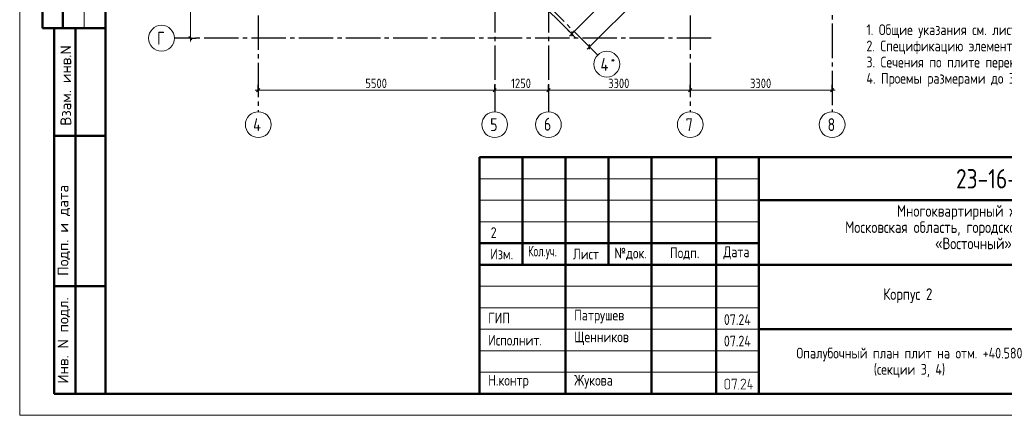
# Model space of a CAD drawing. Header units: millimetres. Extents: x 0 to 34506, y 0 to 42000.
# Tile 1 of 15: x 0 to 22907, y 0 to 9201. Entities that reach past the tile are written whole.
import ezdxf

# ---------------------------------------------------------------- set-up
doc = ezdxf.new("R2010")
doc.units = ezdxf.units.MM
doc.linetypes.add('______5', pattern=[1100, 800, -100, 100, -100])
for name, color, linetype, lineweight in [('Standard', 7, 'Continuous', 25), ('Обрамление проемов стержнями', 7, 'Continuous', 25), ('Оси', 40, '______5', 18)]:
    doc.layers.add(name, color=color, linetype=linetype, lineweight=lineweight)
doc.styles.add('GOST 2.304-81', font='txt')
doc.styles.add('ISOCPEUR', font='txt')

msp = doc.modelspace()

# ---------------------------------------------------------------- hatches: boundary and pattern name
at = {"layer": 'Standard', "linetype": 'Continuous', "lineweight": 25, "transparency": 33554687}
h = msp.add_hatch(color=7, dxfattribs=at)
h.paths.add_polyline_path([(16525, 655), (16525, 652), (16525, 649), (16525, 647), (16524, 644), (16524, 641), (16523, 639), (16522, 637), (16521, 634), (16520, 632), (16519, 630), (16518, 627), (16516, 625), (16515, 623), (16513, 621), (16512, 619), (16510, 617), (16508, 615), (16506, 613), (16504, 612), (16501, 610), (16499, 609), (16497, 607), (16495, 606), (16492, 605), (16490, 604), (16488, 603), (16485, 603), (16482, 602), (16480, 602), (16477, 601), (16475, 601), (16472, 601), (16454, 601), (16451, 601), (16449, 601), (16446, 602), (16444, 602), (16442, 603), (16439, 603), (16437, 604), (16435, 605), (16432, 606), (16430, 607), (16428, 609), (16426, 610), (16423, 611), (16421, 613), (16419, 615), (16417, 617), (16415, 619), (16413, 621), (16411, 623), (16410, 625), (16408, 627), (16407, 629), (16406, 632), (16405, 634), (16404, 636), (16403, 639), (16402, 641), (16402, 644), (16401, 646), (16401, 649), (16401, 652), (16401, 655), (16401, 797), (16401, 799), (16401, 802), (16401, 804), (16402, 807), (16402, 809), (16403, 812), (16404, 814), (16405, 817), (16406, 819), (16407, 821), (16408, 823), (16409, 826), (16411, 828), (16413, 830), (16414, 832), (16416, 834), (16418, 836), (16420, 838), (16422, 839), (16424, 841), (16427, 842), (16429, 844), (16431, 845), (16433, 846), (16436, 847), (16438, 848), (16441, 848), (16443, 849), (16446, 849), (16449, 850), (16451, 850), (16454, 850), (16472, 850), (16475, 850), (16477, 850), (16480, 849), (16482, 849), (16485, 848), (16487, 848), (16490, 847), (16492, 846), (16494, 845), (16497, 844), (16499, 843), (16501, 841), (16503, 840), (16505, 838), (16507, 836), (16509, 834), (16511, 832), (16513, 830), (16515, 828), (16516, 826), (16518, 824), (16519, 822), (16520, 820), (16521, 817), (16522, 815), (16523, 812), (16524, 810), (16524, 807), (16525, 805), (16525, 802), (16525, 799), (16525, 797)], flags=16)
h.paths.add_polyline_path([(16508, 654), (16508, 797), (16508, 800), (16507, 804), (16506, 807), (16505, 810), (16504, 813), (16502, 816), (16500, 819), (16497, 822), (16494, 824), (16492, 826), (16489, 828), (16485, 830), (16482, 831), (16479, 832), (16475, 832), (16472, 832), (16454, 832), (16450, 832), (16447, 832), (16444, 831), (16440, 830), (16437, 828), (16434, 826), (16431, 824), (16429, 822), (16426, 819), (16424, 816), (16422, 814), (16421, 810), (16420, 807), (16419, 804), (16418, 800), (16418, 797), (16418, 654), (16418, 651), (16419, 648), (16420, 644), (16421, 641), (16423, 638), (16425, 635), (16427, 632), (16429, 630), (16432, 627), (16435, 625), (16438, 623), (16441, 622), (16444, 620), (16447, 620), (16451, 619), (16454, 619), (16472, 619), (16475, 619), (16479, 620), (16482, 620), (16485, 621), (16488, 623), (16491, 625), (16494, 627), (16497, 629), (16500, 632), (16502, 634), (16504, 637), (16505, 640), (16506, 644), (16507, 647), (16508, 651)])
for points in [[(16685, 839), (16632, 608), (16631, 607), (16630, 606), (16630, 605), (16628, 603), (16623, 601), (16621, 601), (16620, 602), (16618, 602), (16617, 603), (16616, 604), (16615, 605), (16615, 605), (16615, 606), (16614, 607), (16614, 608), (16614, 609), (16614, 610), (16614, 612), (16665, 832), (16578, 832), (16578, 815), (16578, 814), (16578, 813), (16578, 812), (16578, 811), (16577, 810), (16577, 809), (16576, 809), (16576, 808), (16575, 807), (16573, 806), (16571, 806), (16569, 806), (16569, 806), (16568, 806), (16568, 806), (16567, 806), (16566, 807), (16565, 807), (16564, 807), (16563, 808), (16563, 808), (16562, 809), (16562, 810), (16561, 811), (16561, 812), (16561, 813), (16561, 814), (16561, 815), (16561, 841), (16561, 842), (16561, 843), (16561, 844), (16561, 845), (16561, 846), (16562, 846), (16562, 847), (16563, 848), (16563, 848), (16564, 849), (16565, 849), (16566, 849), (16566, 850), (16567, 850), (16568, 850), (16570, 850), (16676, 850), (16678, 850), (16680, 849), (16682, 849), (16683, 848), (16684, 847), (16685, 845), (16685, 844), (16685, 842)], [(16889, 601), (16783, 601), (16781, 601), (16780, 602), (16778, 603), (16776, 604), (16775, 606), (16775, 607), (16774, 609), (16774, 611), (16774, 612), (16774, 613), (16775, 614), (16775, 615), (16873, 763), (16877, 770), (16879, 776), (16880, 779), (16881, 782), (16881, 786), (16881, 789), (16881, 791), (16881, 793), (16881, 795), (16880, 798), (16880, 800), (16879, 802), (16879, 804), (16878, 805), (16877, 807), (16876, 809), (16875, 811), (16873, 813), (16872, 814), (16870, 816), (16869, 818), (16867, 819), (16865, 821), (16863, 822), (16862, 823), (16860, 824), (16858, 826), (16856, 827), (16854, 828), (16852, 828), (16850, 829), (16847, 830), (16845, 831), (16843, 831), (16841, 831), (16839, 832), (16836, 832), (16834, 832), (16831, 832), (16828, 831), (16825, 831), (16822, 830), (16819, 829), (16817, 828), (16814, 827), (16811, 825), (16809, 823), (16806, 821), (16804, 819), (16802, 816), (16799, 813), (16798, 809), (16796, 806), (16794, 802), (16794, 800), (16793, 799), (16792, 798), (16791, 798), (16790, 797), (16789, 797), (16788, 796), (16786, 796), (16784, 796), (16783, 797), (16781, 797), (16780, 798), (16779, 799), (16778, 800), (16778, 800), (16778, 801), (16777, 802), (16777, 803), (16777, 804), (16777, 805), (16777, 808), (16778, 811), (16779, 813), (16780, 816), (16782, 818), (16783, 820), (16784, 822), (16785, 825), (16787, 827), (16788, 829), (16790, 831), (16792, 832), (16793, 834), (16795, 836), (16797, 837), (16799, 839), (16801, 840), (16804, 843), (16808, 844), (16812, 846), (16816, 848), (16820, 849), (16824, 849), (16829, 850), (16833, 850), (16836, 850), (16839, 850), (16843, 849), (16846, 849), (16849, 848), (16851, 847), (16854, 847), (16857, 846), (16860, 845), (16863, 843), (16866, 842), (16868, 840), (16871, 839), (16874, 837), (16876, 835), (16879, 833), (16881, 830), (16884, 828), (16886, 825), (16888, 823), (16890, 820), (16891, 818), (16893, 815), (16894, 812), (16896, 810), (16897, 807), (16898, 804), (16898, 801), (16899, 798), (16899, 795), (16900, 792), (16900, 789), (16900, 784), (16899, 780), (16898, 776), (16897, 772), (16896, 770), (16895, 767), (16895, 765), (16893, 763), (16892, 760), (16891, 758), (16889, 755), (16888, 753), (16799, 619), (16889, 619), (16891, 619), (16892, 618), (16894, 618), (16895, 616), (16896, 615), (16897, 613), (16898, 612), (16898, 610), (16898, 609), (16897, 607), (16897, 605), (16895, 604), (16895, 603), (16894, 603), (16894, 602), (16893, 602), (16892, 602), (16891, 601), (16890, 601)], [(17022, 672), (17049, 672), (17051, 672), (17053, 672), (17054, 671), (17055, 669), (17057, 668), (17057, 667), (17058, 665), (17058, 663), (17058, 662), (17058, 660), (17057, 659), (17056, 657), (17055, 657), (17055, 656), (17054, 656), (17053, 655), (17052, 655), (17051, 655), (17050, 655), (17049, 655), (17022, 655), (17022, 610), (17022, 609), (17022, 608), (17022, 607), (17022, 606), (17021, 605), (17021, 605), (17021, 604), (17020, 603), (17019, 602), (17017, 602), (17016, 601), (17014, 601), (17013, 601), (17012, 601), (17012, 601), (17011, 602), (17010, 602), (17009, 602), (17008, 603), (17007, 603), (17007, 604), (17006, 605), (17006, 605), (17005, 606), (17005, 607), (17005, 608), (17005, 609), (17005, 610), (17005, 655), (16943, 655), (16941, 655), (16939, 655), (16937, 656), (16936, 657), (16935, 658), (16934, 660), (16934, 661), (16934, 663), (16934, 665), (16969, 843), (16970, 845), (16970, 846), (16971, 847), (16972, 848), (16978, 850), (16980, 850), (16981, 849), (16983, 849), (16984, 848), (16985, 847), (16985, 846), (16986, 846), (16986, 845), (16987, 844), (16987, 843), (16987, 842), (16987, 841), (16987, 839), (16953, 672), (17005, 672), (17005, 717), (17005, 718), (17005, 720), (17006, 721), (17007, 723), (17008, 723), (17009, 724), (17010, 725), (17010, 725), (17011, 725), (17012, 726), (17013, 726), (17014, 726), (17015, 726), (17017, 725), (17018, 725), (17020, 723), (17020, 723), (17021, 722), (17021, 721), (17022, 721), (17022, 720), (17022, 719), (17022, 718), (17022, 717)], [(16729, 619), (16731, 619), (16733, 618), (16734, 618), (16735, 616), (16737, 615), (16737, 613), (16738, 612), (16738, 610), (16738, 609), (16738, 607), (16737, 605), (16736, 604), (16735, 603), (16735, 603), (16734, 602), (16733, 602), (16732, 602), (16731, 601), (16730, 601), (16729, 601), (16727, 601), (16726, 602), (16724, 602), (16723, 604), (16722, 605), (16721, 607), (16720, 608), (16720, 610), (16720, 611), (16721, 613), (16722, 614), (16723, 616), (16723, 616), (16724, 617), (16724, 618), (16725, 618), (16726, 619), (16727, 619), (16728, 619)]]:
    msp.add_hatch(color=7, dxfattribs=at).paths.add_polyline_path(points, flags=16)

# ---------------------------------------------------------------- linework, layer by layer
at = {"layer": 'Standard', "color": 7, "linetype": 'Continuous', "lineweight": 50, "transparency": 33554687}
for p, q in [((527, 15500), (527, 9000)), ((527, 15500), (527, 9000)), ((1000, 15500), (1000, 9000)), ((0, 9000), (6, 9000)), ((527, 9000), (2000, 9000)), ((800, 500), (800, 9000)), ((800, 500), (800, 9000)), ((1300, 500), (1300, 9000)), ((800, 6500), (2000, 6500)), ((10700, 500), (10700, 6000)), ((10700, 6000), (29200, 6000)), ((11700, 3500), (11700, 6000)), ((12700, 500), (12700, 6000)), ((13700, 3500), (13700, 6000)), ((14700, 500), (14700, 6000)), ((16200, 500), (16200, 6000)), ((17200, 500), (17200, 6000)), ((17200, 5000), (29200, 5000)), ((10700, 4000), (17200, 4000)), ((10700, 4000), (17200, 4000)), ((10700, 3500), (17200, 3500)), ((10700, 3500), (17200, 3500)), ((17200, 3500), (29200, 3500)), ((800, 3000), (2000, 3000)), ((17200, 2000), (29200, 2000)), ((2000, 500), (800, 500))]:
    msp.add_line(p, q, dxfattribs=at)
at = {"layer": 'Standard', "color": 7, "linetype": 'Continuous', "lineweight": 13, "transparency": 33554687}
for p, q in [((1500, 15500), (1500, 9000)), ((13258, 8567), (18957, 14267)), ((17068, 13095), (12843, 8870)), ((3971, 8770), (3971, 8695)), ((12843, 8870), (12790, 8817)), ((13258, 8567), (13205, 8514)), ((5551, 7560), (5476, 7560)), ((5551, 7560), (11051, 7560)), ((11051, 7560), (12301, 7560)), ((12301, 7560), (15601, 7560)), ((15601, 7560), (18901, 7560)), ((18901, 7560), (18976, 7560)), ((10700, 5500), (17200, 5500)), ((10700, 5000), (17200, 5000)), ((10700, 4500), (17200, 4500)), ((10700, 3000), (17200, 3000)), ((10700, 2500), (17200, 2500)), ((10700, 2500), (17200, 2500)), ((10700, 2000), (17200, 2000)), ((10700, 2000), (17200, 2000)), ((10700, 1500), (17200, 1500)), ((10700, 1000), (17200, 1000))]:
    msp.add_line(p, q, dxfattribs=at)
at = {"layer": 'Standard', "color": 251, "linetype": 'Continuous', "lineweight": -3, "true_color": 0x656565, "transparency": 33554687}
for p, q in [((12843, 8870), (9851, 11862)), ((12843, 8870), (12754, 8958)), ((3971, 8770), (3700, 8770)), ((3971, 8770), (3846, 8770)), ((3971, 8770), (4096, 8770)), ((12843, 8870), (12931, 8781)), ((13258, 8567), (13170, 8656)), ((13258, 8567), (13346, 8479)), ((13258, 8567), (13377, 8449)), ((5551, 7560), (5551, 7685)), ((5551, 7560), (5551, 7435)), ((5551, 7560), (5551, 7560)), ((11051, 7560), (11051, 7685)), ((11051, 7560), (11051, 7435)), ((11051, 7560), (11051, 7560)), ((12301, 7560), (12301, 7685)), ((12301, 7560), (12301, 7435)), ((12301, 7560), (12301, 7560)), ((15601, 7560), (15601, 7685)), ((15601, 7560), (15601, 7435)), ((15601, 7560), (15601, 7560)), ((18901, 7560), (18901, 7685)), ((18901, 7560), (18901, 7435)), ((18901, 7560), (18901, 7560))]:
    msp.add_line(p, q, dxfattribs=at)
at = {"layer": 'Standard', "color": 7, "linetype": 'Continuous', "lineweight": 25, "transparency": 33554687}
for p, q in [((4008, 8732), (3933, 8807)), ((12843, 8923), (12843, 8817)), ((13258, 8514), (13258, 8621)), ((5513, 7522), (5588, 7597)), ((11013, 7522), (11088, 7597)), ((12263, 7522), (12338, 7597)), ((15563, 7522), (15638, 7597)), ((18863, 7522), (18938, 7597)), ((10700, 500), (29200, 500)), ((10700, 500), (29200, 500)), ((10700, 500), (29200, 500))]:
    msp.add_line(p, q, dxfattribs=at)
at = {"layer": 'Standard', "color": 7, "linetype": 'Continuous', "lineweight": 13, "transparency": 33554687}
msp.add_lwpolyline([(0, 0), (29700, 0), (29700, 42000), (0, 42000), (0, 0)], close=True, dxfattribs=at)
at = {"layer": 'Standard', "color": 7, "linetype": 'Continuous', "lineweight": 50, "transparency": 33554687}
msp.add_lwpolyline([(2000, 41500), (29200, 41500), (29200, 500), (2000, 500), (2000, 41500)], close=True, dxfattribs=at)
at = {"layer": 'Standard', "color": 7, "linetype": 'Continuous', "lineweight": 13, "transparency": 33554687}
msp.add_lwpolyline([(3971, 8770), (3971, 11199), (3971, 11199), (3971, 14270)], dxfattribs=at)
at = {"layer": 'Оси', "color": 8, "linetype": '______5', "lineweight": -3, "transparency": 33554687}
for p, q in [((11051, 40500), (11051, 7060)), ((12301, 40500), (12301, 7060)), ((5551, 40100), (5551, 7060)), ((18901, 15709), (18901, 7060)), ((13447, 8378), (6277, 15548)), ((15601, 13700), (15601, 7060)), ((16091, 8770), (3600, 8770))]:
    msp.add_line(p, q, dxfattribs=at)
at = {"layer": 'Оси', "color": 7, "linetype": 'Continuous', "lineweight": 13, "transparency": 33554687}
for centre in [(3300, 8770), (13659, 8166), (5551, 6760), (11051, 6760), (12301, 6760), (15601, 6760), (18901, 6760)]:
    msp.add_circle(centre, 300, dxfattribs=at)

# ---------------------------------------------------------------- texts
at = {"layer": 'Standard', "color": 7, "linetype": 'Continuous', "lineweight": 25, "transparency": 33554687, "attachment_point": 7, "style": 'GOST 2.304-81'}
for s, insert, char_height, width in [('5500', (8042, 7610), 220, 641.48), ('1250', (11433, 7610), 220, 610.17), ('3300', (13692, 7610), 220, 641.48), ('3300', (16992, 7610), 220, 641.48), ('Многоквартирный\\~жилой\\~дом\\~по\\~адресу:\\~', (20410, 4545), 270, 5717.08), ('Московская\\~область,\\~городской\\~округ\\~Звенигород,\\~район\\~', (19204, 4167), 270, 8136.21), ('«Восточный»,\\~микрорайон\\~2', (21297, 3789), 270, 3952.83), ('Изм.', (10948, 3625), 250, 631.15), ('Лист', (12871, 3625), 250, 782.23), ('№док.', (13835, 3607), 250, 853.39), ('Подп.', (15131, 3614), 250, 764.54), ('Дата', (16373, 3625), 250, 782.23), ('\\W0.83;Кол.уч.', (11827, 3625), 250, 799.96), ('Корпус\\~2', (20088, 2610), 270, 1362.88), ('ГИП', (10900, 2137), 250, 586.81), ('Патрушев', (12900, 2137), 250, 1386.36), ('07.24', (16383, 2101), 250, 817.63), ('Исполнит.', (10900, 1622), 250, 1386.36), ('Щенников', (12900, 1631), 250, 1333.08), ('07.24', (16383, 1601), 250, 817.63), ('Н.контр', (10900, 622), 250, 1102.09), ('Жукова', (12900, 622), 250, 1031.11)]:
    msp.add_mtext(s, dxfattribs=dict(at, insert=insert, char_height=char_height, width=width))
at = {"layer": 'Standard', "color": 7, "linetype": 'Continuous', "lineweight": 50, "transparency": 33554687, "char_height": 250, "attachment_point": 7, "rotation": 90, "style": 'ISOCPEUR'}
for s, insert, width in [('\\A1;{\\fISOCPEUR|i0|b0;\\H250.000000;\\W1.000000;\\C7;Взам. инв.N}\\P', (1198, 6736), 1909.1), ('\\A1;{\\fISOCPEUR|i0|b0;\\H250.000000;\\W1.000000;\\C7;Подп. и дата}\\P', (1174, 3242), 2197.06), ('\\A1;{\\fISOCPEUR|i0|b0;\\H250.000000;\\W1.000000;\\C7;Инв. N подл.}\\P', (1174, 734), 2021.79)]:
    msp.add_mtext(s, dxfattribs=dict(at, insert=insert, width=width))
at = {"layer": 'Standard', "color": 7, "linetype": 'Continuous', "lineweight": 50, "transparency": 33554687, "insert": (21783, 5275), "char_height": 450, "width": 3070.53, "attachment_point": 7, "style": 'GOST 2.304-81'}
msp.add_mtext('23-16-КЖ6.2', dxfattribs=at)
at = {"layer": 'Standard', "color": 7, "linetype": 'Continuous', "lineweight": 18, "transparency": 33554687, "insert": (11027, 4250), "char_height": 250, "width": 283.33, "attachment_point": 5, "style": 'GOST 2.304-81'}
msp.add_mtext('\\A1;{\\fGOST 2.304-81|i0|b0;\\H250.000000;\\W1.000000;\\C7;2}\\P', dxfattribs=at)
at = {"layer": 'Standard', "color": 7, "linetype": 'Continuous', "lineweight": 25, "transparency": 33554687, "insert": (20700, 1571), "char_height": 250, "width": 6566.88, "attachment_point": 2, "line_spacing_factor": 0.903614}
msp.add_mtext('\\A1;{\\fGOST 2.304-81|i0|b0;\\H250.000000;\\W1.000000;\\C7;Опалубочный план плит на отм. +40.580 }\\P{\\fGOST 2.304-81|i0|b0;\\H250.000000;\\W1.000000;\\C7;(секции 3, 4)}\\P', dxfattribs=at)
at = {"layer": 'Обрамление проемов стержнями', "color": 7, "linetype": 'Continuous', "lineweight": 13, "transparency": 33554687, "insert": (19700, 9092), "char_height": 250, "width": 15666.88, "attachment_point": 1, "line_spacing_factor": 0.903614}
msp.add_mtext('\\A1;{\\fGOST 2.304-81|i0|b0;\\H250.000000;\\W1.000000;\\C7;1. Общие указания см. листы КЖ6.2-1. Ведомость расхода стали см. лист КЖ6.2-33.}\\P{\\fGOST 2.304-81|i0|b0;\\H250.000000;\\W1.000000;\\C7;2. Спецификацию элементов, ведомость деталей см. листы КЖ6.2-33.}\\P{\\fGOST 2.304-81|i0|b0;\\H250.000000;\\W1.000000;\\C7;3. Сечения по плите перекрытия см. лист КЖ6.2-39. Детали плана см. лист КЖ6.2-39.}\\P{\\fGOST 2.304-81|i0|b0;\\H250.000000;\\W1.000000;\\C7;4. Проемы размерами до 300х300 - допускается выполнять по месту, методом алмазного бурения.}\\P', dxfattribs=at)
at = {"layer": 'Оси', "color": 7, "linetype": 'Continuous', "lineweight": 25, "transparency": 33554687, "attachment_point": 7, "style": 'ISOCPEUR'}
for s, insert, char_height, width in [('\\W0.78;Г', (3195, 8620), 300, 326.43), ('\\W0.80;4', (13513, 8009), 300, 359.83), ('\\W0.80;*', (13753, 8184), 180, 215.89), ('\\W0.80;4', (5431, 6610), 300, 359.83), ('\\W0.78;5', (10946, 6610), 300, 326.41), ('\\W0.78;6', (12196, 6620), 300, 326.41), ('\\W0.78;7', (15496, 6610), 300, 326.41), ('\\W0.78;8', (18796, 6610), 300, 326.41)]:
    msp.add_mtext(s, dxfattribs=dict(at, insert=insert, char_height=char_height, width=width))

doc.saveas('drawing.dxf')
